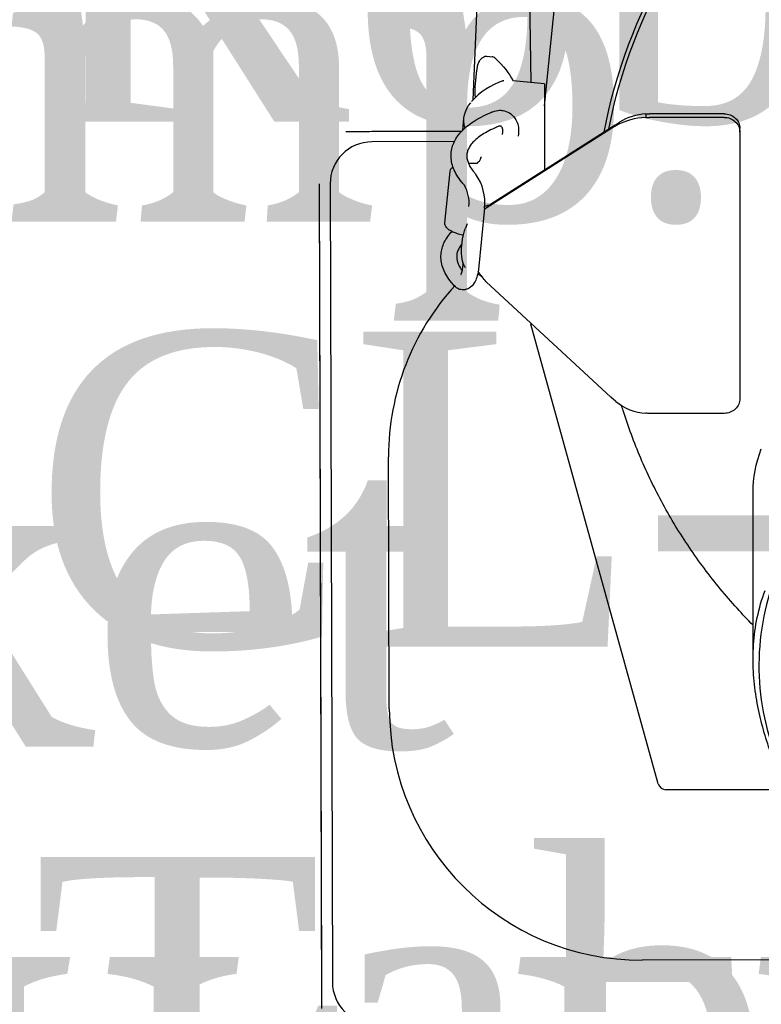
# Model space of a CAD drawing. Header units: millimetres. Extents: x 2985995 to 3127507, y -509231 to -458405.
# Tile 65 of 100: x 3055212 to 3055353, y -464230 to -464043. Entities that reach past the tile are written whole.
import ezdxf

# ---------------------------------------------------------------- set-up
doc = ezdxf.new("R2010")
doc.units = ezdxf.units.MM
doc.header["$LTSCALE"] = 1000
doc.header["$MEASUREMENT"] = 0
doc.header["$PDMODE"] = 3
doc.header["$PDSIZE"] = -1
doc.layers.get('0').update_dxf_attribs({"linetype": 'CONTINUOUS'})
doc.layers.get('Defpoints').update_dxf_attribs({"linetype": 'CONTINUOUS'})
for name, color, linetype in [('ELECTRICAL', 7, 'CONTINUOUS'), ('Equipment', 5, 'CONTINUOUS'), ('Equipment Name', 7, 'CONTINUOUS')]:
    doc.layers.add(name, color=color, linetype=linetype)
doc.styles.add('ARAIL', font='arial.ttf')
doc.styles.get("Standard").update_dxf_attribs({"font": 'arial.ttf'})
doc.styles.add('style12', font='BOOKOSI.TTF')
doc.dimstyles.new('TFS-Dim', dxfattribs={"dimtxt": 75, "dimasz": 20, "dimexe": 25, "dimexo": 25, "dimgap": 5, "dimtad": 0, "dimdec": 0, "dimzin": 0, "dimdsep": 46, "dimtxsty": 'Standard', "dimcen": 0.09, "dimclrd": 8, "dimclre": 8, "dimadec": 0, "dimazin": 0, "dimtfac": 1, "dimtdec": 0, "dimtofl": 0, "dimtmove": 0, "dimatfit": 3, "dimldrblk": 'DOT', "dimfxl": 1, "dimtolj": 1, "dimtzin": 0, "dimlwd": -1, "dimlwe": -1, "dimarcsym": 0})

# ---------------------------------------------------------------- blocks, each defined once
blk = doc.blocks.new('*D721')
at = {"layer": 'Defpoints', "color": 0, "transparency": 16777216}
for p in [(3055059.65, -463701.84, 0), (3056859.74, -463708.12, 0), (3056859.74, -464020.77)]:
    blk.add_point(p, dxfattribs=at)
at = {"layer": 'ELECTRICAL', "color": 8, "transparency": 16777216}
for p, q in [((3055059.65, -463726.84), (3055059.65, -464045.77)), ((3056859.74, -463733.12), (3056859.74, -464045.77)), ((3055079.65, -464020.77), (3055764.46, -464020.77)), ((3056839.74, -464020.77), (3056154.93, -464020.77))]:
    blk.add_line(p, q, dxfattribs=at)
for points in [[(3055079.65, -464017.43), (3055079.65, -464024.1), (3055059.65, -464020.77)], [(3056839.74, -464017.43), (3056839.74, -464024.1), (3056859.74, -464020.77)]]:
    blk.add_solid(points, dxfattribs=at)
at = {"layer": 'ELECTRICAL', "color": 0, "transparency": 16777216, "insert": (3055959.7, -464020.77), "char_height": 75, "attachment_point": 5}
blk.add_mtext("\\A1;1800 [6']", dxfattribs=at)
blk = doc.blocks.new('_Dot')
at = {"color": 0, "linetype": 'ByBlock', "lineweight": -2}
blk.add_line((-0.5, 0), (-1, 0), dxfattribs=at)
at = {"color": 0, "linetype": 'ByBlock', "const_width": 0.5}
blk.add_lwpolyline([(-0.25, 0, 1), (0.25, 0, 1)], format="xyb", close=True, dxfattribs=at)

msp = doc.modelspace()

# ---------------------------------------------------------------- linework, layer by layer
at = {"layer": 'Equipment'}
for p, q in [((3055311.87065, -464059.14785, 0.02452), (3055329.71683, -463881.6321, 0.02452)), ((3055302.98078, -463940.99176, 0.02452), (3055298.24209, -464058.02249, 0.02452)), ((3055309.32051, -464054.74184, 0.02452), (3055308.96866, -464032.832, 0.02452)), ((3055300.91305, -464049.72641, 0.02452), (3055301.9234, -464049.8161, 0.02452)), ((3055298.68764, -464055.64523, 0.02452), (3055299.01682, -464052.37088, 0.02452)), ((3055311.87065, -464054.96822, 0.02452), (3055305.90888, -464054.43898, 0.02452)), ((3055311.87065, -464054.96822, 0.02452), (3055311.87065, -464071.40707, 0.02452)), ((3055331.16359, -464060.70079, 0.02452), (3055331.16359, -464061.38483, 0.02452)), ((3055346.08471, -464060.6763, 0.02452), (3055331.88518, -464060.6763, 0.02452)), ((3055296.30947, -464063.83878, 0.02452), (3055296.54585, -464061.48747, 0.02452)), ((3055325.30262, -464062.87161, 0.02452), (3055301.58134, -464077.94551, 0.02452)), ((3055325.30262, -464062.87161, 0.02452), (3055324.52116, -464063.50127, 0.02452)), ((3055324.52116, -464063.50127, 0.02452), (3055325.46518, -464062.95634, 0.02452)), ((3055325.30262, -464062.87161, 0.02452), (3055326.13558, -464062.31187, 0.02452)), ((3055346.08471, -464061.36034, 0.02452), (3055331.88518, -464061.36034, 0.02452)), ((3055274.03017, -464064.02991, 0.02452), (3055296.17571, -464063.96655, 0.02452)), ((3055274.0302, -464064.03991, 0.02452), (3055278.58304, -464064.02689, 0.02452)), ((3055278.58304, -464064.02689, 0.02452), (3055279.03018, -464064.02561, 0.02452)), ((3055279.03018, -464064.02561, 0.02452), (3055296.16521, -464063.97658, 0.02452)), ((3055300.79988, -464078.57517, 0.02452), (3055324.52116, -464063.50127, 0.02452)), ((3055303.90699, -464064.65236, 0.02452), (3055303.95401, -464064.1846, 0.02452)), ((3055306.93896, -464064.48468, 0.02452), (3055306.89194, -464064.95245, 0.02452)), ((3055349.08471, -464064.17942, 0.02452), (3055349.08471, -464063.49538, 0.02452)), ((3055349.08471, -464064.17942, 0.02452), (3055349.08471, -464114.92282, 0.02452)), ((3055294.75412, -464065.98062, 0.02452), (3055279.03591, -464066.0256, 0.02452)), ((3055292.91879, -464081.47038, 0.02452), (3055293.90633, -464071.64735, 0.02452)), ((3055269.50805, -464231.04354, 0.02452), (3055269.05918, -464074.17461, 0.02452)), ((3055269.50375, -464226.04353, 0.02452), (3055269.06881, -464074.04415, 0.02452)), ((3055271.0688, -464074.03843, 0.02452), (3055271.50374, -464226.03781, 0.02452)), ((3055300.79988, -464078.57517, 0.02452), (3055301.58134, -464077.94551, 0.02452)), ((3055300.47391, -464078.65019, 0.02452), (3055299.29826, -464090.34428, 0.02452)), ((3055297.15585, -464081.66347, 0.02452), (3055296.85162, -464082.4681, 0.02452)), ((3055296.31331, -464090.0442, 0.02452), (3055296.40454, -464089.13673, 0.02452)), ((3055299.48864, -464091.02246, 0.02452), (3055299.16516, -464090.9755, 0.02452)), ((3055299.48864, -464091.02246, 0.02452), (3055299.2145, -464090.73918, 0.02452)), ((3055324.52116, -464114.67654, 0.02452), (3055300.79988, -464092.71498, 0.02452)), ((3055333.55024, -464188.3013, 0.02452), (3055309.28284, -464100.77632, 0.02452)), ((3055325.46518, -464115.47314, 0.02452), (3055324.52116, -464114.67654, 0.02452)), ((3055346.08471, -464117.7419, 0.02452), (3055331.88518, -464117.7419, 0.02452)), ((3055282.3349, -464174.0066, 0.02452), (3055282.19755, -464126.0068, 0.02452)), ((3055351.58457, -464164.59437, 0.02452), (3055351.58457, -464132.86587, 0.02452)), ((3055357.84579, -464189.40053, 0.02452), (3055334.99571, -464189.40053, 0.02452)), ((3055402.10701, -464221.67408, 0.02452), (3055330.48208, -464221.87903, 0.02452)), ((3055269.50503, -464226.49068, 0.02452), (3055269.50375, -464226.04353, 0.02452)), ((3055269.51805, -464231.04351, 0.02452), (3055269.50503, -464226.49068, 0.02452))]:
    msp.add_line(p, q, dxfattribs=at)
for centre, radius, start, end in [((3055308.62764, -464068.06675, 0.02452), 14.42261, 108.9313362, 137.6101086), ((3055331.74111, -464071.15466, 0.02452), 10.46981, 93.1620665, 122.3709659), ((3055331.67989, -464074.37422, 0.02452), 12.99964, 92.2762082, 118.5592808), ((3055279.05877, -464074.01557, 0.02452), 7.99, 90.1639475, 180.1639475), ((3055291.06221, -464077.63835, 0.02452), 9.4646, 353.8623578, 34.8709672), ((3055290.66395, -464077.66007, 0.02452), 6.86112, 354.2284, 29.6741123), ((3055304.47841, -464082.36824, 0.02452), 5.28385, 134.1217312, 140.0904314), ((3055297.30839, -464094.90031, 0.02452), 4.13074, 47.0650347, 63.8805181), ((3055330.20735, -464125.86942, 0.02452), 48.01, 137.3976457, 180.1639475), ((3055310.7283, -464100.37555, 0.02452), 1.5, 185.721172, 195.496706), ((3055331.77349, -464107.81223, 0.02452), 9.92393, 230.5305629, 266.4764859), ((3055400.06078, -464165.76484, 0.02452), 47.3585, 162.9384317, 207.4487327), ((3055330.3447, -464173.86922, 0.02452), 48.01, 180.1639475, 270.1639475), ((3055334.99571, -464187.90053, 0.02452), 1.5, 195.496706, 270), ((3055279.4937, -464226.01494, 0.02452), 7.99, 180.1639475, 270.1639475)]:
    msp.add_arc(centre, radius, start, end, dxfattribs=at)
at = {"layer": 'Equipment', "extrusion": (0, 0, -1)}
for centre, major_axis, ratio, start_param, end_param in [((3055431.58457, -464082.04849, 0.02452), (-110, 0), 0.939692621, 0.173716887, 1.477479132), ((3055431.58457, -464082.04849, 0.02452), (-109.25, 0), 0.939692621, 0.180372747, 1.476836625), ((3055243.91911, -464052.93263, 0.02452), (-63.03504, 6.3371), 0.340504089, 2.727948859, 2.921861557), ((3055299.51431, -464052.4209, 0.02452), (-0.49749, 0.05001), 0.340504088, -0.481436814, 0), ((3055299.18513, -464055.69524, 0.02452), (-0.49749, 0.05001), 0.340504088, -0.481436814, 0), ((3055336.24988, -464065.47903, 0.02452), (-39.70403, 3.99156), 0.340504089, -0.133602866, 0.225110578), ((3055331.88518, -464070.07322, 0.02452), (-10, 0), 0.939692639, 1.498574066, 1.570796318), ((3055346.08471, -464063.49538, 0.02452), (-3, 0), 0.939692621, 1.570796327, 3.141592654), ((3055331.88518, -464070.75726, 0.02452), (-10, 0), 0.939692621, 1.498574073, 1.570796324), ((3055346.08471, -464064.17942, 0.02452), (-3, 0), 0.939692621, 1.570796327, 3.141592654), ((3055284.18821, -464067.31153, 0.02452), (-15.6113, 1.56945), 0.340504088, 3.141592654, 3.167669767), ((3055298.88125, -464072.14749, 0.02452), (-4.97492, 0.50014), 0.340504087, 0, 0.020087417), ((3055298.03836, -464085.24416, 0.02452), (-0.71836, -4.94813), 0.367167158, 0.276304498, 2.112214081), ((3055346.08471, -464114.92282, 0.02452), (-3, 0), 0.939692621, 3.141592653, 4.71238898), ((3055331.88518, -464108.34497, 0.02452), (-10, 0), 0.939692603, 4.712388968, 4.784611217), ((3055377.65596, -464132.86587, 0.02452), (-26.07139, 0), 0.939692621, 0, 0.347984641)]:
    msp.add_ellipse(centre, major_axis=major_axis, ratio=ratio, start_param=start_param, end_param=end_param, dxfattribs=at)
at = {"layer": 'Equipment'}
for points, knots in [([(3055299.03635, -464052.31927, 0.02452), (3055299.05744, -464052.11381, 0.02452), (3055299.1066, -464051.66612, 0.02452), (3055299.31645, -464050.98558, 0.02452), (3055299.64699, -464050.35807, 0.02452), (3055300.06964, -464049.93162, 0.02452), (3055300.54533, -464049.71032, 0.02452), (3055300.81008, -464049.74144, 0.02452), (3055300.93557, -464049.75832, 0.02452)], [0, 0, 0, 0, 0.121735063, 0.311906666, 0.508901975, 0.716005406, 0.885495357, 1, 1, 1, 1]), ([(3055302.50525, -464050.10798, 0.02452), (3055302.40341, -464050.0112, 0.02452), (3055302.29915, -464049.93883, 0.02452), (3055302.10425, -464049.84888, 0.02452), (3055302.01394, -464049.82406, 0.02452), (3055301.92276, -464049.81604, 0.02452)], [0, 0, 0, 0, 0.125, 0.125, 0.2287102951, 0.2287102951, 0.2287102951, 0.2287102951]), ([(3055298.74982, -464057.59675, 0.02452), (3055298.715, -464057.36593, 0.02452), (3055298.65458, -464056.81635, 0.02452), (3055298.63545, -464056.11751, 0.02452), (3055298.68719, -464055.74324, 0.02452), (3055298.70382, -464055.62622, 0.02452)], [0.6734592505, 0.6734592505, 0.6734592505, 0.6734592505, 0.7891415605, 0.9433342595, 1, 1, 1, 1]), ([(3055303.94844, -464054.42429, 0.02452), (3055304.00075, -464054.3992, 0.02452), (3055304.09432, -464054.35903, 0.02452), (3055304.11323, -464054.32979, 0.02452), (3055304.11511, -464054.3296, 0.02452)], [0, 0, 0, 0, 0.2723771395, 0.5738088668, 0.5738088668, 0.5738088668, 0.5738088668]), ([(3055296.62505, -464074.26369, 0.02452), (3055296.41727, -464074.03222, 0.02452), (3055295.90814, -464073.45771, 0.02452), (3055295.15233, -464072.38744, 0.02452), (3055294.52669, -464071.12536, 0.02452), (3055294.15728, -464069.8477, 0.02452), (3055294.05244, -464068.59509, 0.02452), (3055294.19678, -464067.38664, 0.02452), (3055294.57337, -464066.23575, 0.02452), (3055295.17011, -464065.1423, 0.02452), (3055295.98602, -464064.10126, 0.02452), (3055297.02691, -464063.10968, 0.02452), (3055298.30261, -464062.1691, 0.02452), (3055299.78633, -464061.29851, 0.02452), (3055301.12474, -464060.66682, 0.02452), (3055301.86679, -464060.36281, 0.02452), (3055302.06032, -464060.28403, 0.02452)], [0, 0, 0, 0, 0.043134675, 0.125704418, 0.206935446, 0.285322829, 0.360423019, 0.433151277, 0.505212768, 0.577944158, 0.652913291, 0.73084181, 0.811405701, 0.893583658, 0.976353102, 1, 1, 1, 1]), ([(3055302.06045, -464060.28545, 0.02452), (3055302.50753, -464060.14741, 0.02452), (3055303.20274, -464059.95065, 0.02452), (3055304.4114, -464060.08704, 0.02452), (3055305.54291, -464060.64446, 0.02452), (3055306.42974, -464061.66398, 0.02452), (3055306.94877, -464062.98554, 0.02452), (3055306.95042, -464063.90044, 0.02452), (3055306.93892, -464064.48476, 0.02452)], [0, 0, 0, 0, 0.168918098, 0.307889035, 0.491912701, 0.681924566, 0.825370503, 1, 1, 1, 1]), ([(3055303.17728, -464063.06835, 0.02452), (3055302.86717, -464063.19615, 0.02452), (3055302.11724, -464063.50808, 0.02452), (3055300.9112, -464064.1063, 0.02452), (3055299.74224, -464064.82299, 0.02452), (3055298.78541, -464065.56289, 0.02452), (3055298.05392, -464066.3037, 0.02452), (3055297.53449, -464067.036, 0.02452), (3055297.21014, -464067.76077, 0.02452), (3055297.06544, -464068.50717, 0.02452), (3055297.11282, -464069.27529, 0.02452), (3055297.35998, -464070.08962, 0.02452), (3055297.78471, -464070.91812, 0.02452), (3055298.31901, -464071.65889, 0.02452), (3055298.694, -464072.07858, 0.02452), (3055298.82736, -464072.22658, 0.02452)], [0, 0, 0, 0, 0.043676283, 0.125128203, 0.206195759, 0.286960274, 0.367736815, 0.449249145, 0.533217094, 0.622777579, 0.720739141, 0.802781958, 0.881251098, 0.964426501, 1, 1, 1, 1]), ([(3055303.95406, -464064.18457, 0.02452), (3055303.95867, -464063.97416, 0.02452), (3055303.96615, -464063.65206, 0.02452), (3055303.8318, -464063.27824, 0.02452), (3055303.6996, -464063.11062, 0.02452), (3055303.48065, -464062.97703, 0.02452), (3055303.302, -464063.0269, 0.02452), (3055303.17706, -464063.06697, 0.02452)], [0, 0, 0, 0, 0.137693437, 0.250829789, 0.425585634, 0.665272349, 1, 1, 1, 1]), ([(3055297.37787, -464070.06344, 0.02452), (3055297.43888, -464070.06156, 0.02452), (3055297.837, -464070.05289, 0.02452), (3055298.2295, -464070.06866, 0.02452), (3055298.6216, -464070.0868, 0.02452)], [0.8165173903, 0.8165173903, 0.8165173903, 0.8165173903, 0.8446505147, 1, 1, 1, 1]), ([(3055298.6216, -464070.0868, 0.02452), (3055298.69497, -464070.09002, 0.02452), (3055298.82521, -464070.09509, 0.02452), (3055299.0035, -464070.08063, 0.02452), (3055299.11674, -464070.05699, 0.02452), (3055299.15607, -464070.04229, 0.02452), (3055299.15976, -464070.03998, 0.02452), (3055299.1597, -464070.03995, 0.02452)], [0, 0, 0, 0, 0.2091230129, 0.4365596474, 0.6225632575, 0.7696891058, 0.8209242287, 0.8209242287, 0.8209242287, 0.8209242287]), ([(3055299.12597, -464070.0659, 0.02452), (3055299.22385, -464069.96861, 0.02452), (3055299.45774, -464069.73087, 0.02452), (3055299.7022, -464069.34964, 0.02452), (3055299.74532, -464069.10214, 0.02452), (3055299.76314, -464068.98509, 0.02452)], [0, 0, 0, 0, 0.240905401, 0.697347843, 1, 1, 1, 1]), ([(3055293.92366, -464071.58968, 0.02452), (3055293.96581, -464071.42914, 0.02452), (3055294.04522, -464071.14738, 0.02452), (3055294.29033, -464070.9045, 0.02452), (3055294.44337, -464070.79028, 0.02452), (3055294.4626, -464070.77642, 0.02452)], [0, 0, 0, 0, 0.1120288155, 0.2329864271, 0.2500779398, 0.2500779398, 0.2500779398, 0.2500779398]), ([(3055296.46125, -464083.8116, 0.02452), (3055296.39363, -464083.79833, 0.02452), (3055295.98335, -464083.71431, 0.02452), (3055295.27697, -464083.53018, 0.02452), (3055294.42108, -464083.21126, 0.02452), (3055293.71395, -464082.82792, 0.02452), (3055293.2313, -464082.41523, 0.02452), (3055292.93621, -464081.9419, 0.02452), (3055292.92496, -464081.63864, 0.02452), (3055292.9219, -464081.46984, 0.02452)], [0.184006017, 0.184006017, 0.184006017, 0.184006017, 0.2112712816, 0.350562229, 0.4910413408, 0.6340180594, 0.7819018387, 0.8971534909, 1, 1, 1, 1]), ([(3055294.69699, -464093.442, 0.02452), (3055294.48922, -464093.21053, 0.02452), (3055293.98009, -464092.63602, 0.02452), (3055293.22428, -464091.56575, 0.02452), (3055292.59864, -464090.30367, 0.02452), (3055292.22923, -464089.02601, 0.02452), (3055292.12439, -464087.7734, 0.02452), (3055292.26873, -464086.56495, 0.02452), (3055292.64532, -464085.41405, 0.02452), (3055293.24206, -464084.32061, 0.02452), (3055293.83154, -464083.56848, 0.02452), (3055294.20292, -464083.17147, 0.02452), (3055294.26719, -464083.10468, 0.02452)], [0, 0, 0, 0, 0.0431346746, 0.1257044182, 0.2069354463, 0.285322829, 0.3604230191, 0.4331512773, 0.5052127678, 0.5779441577, 0.6529132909, 0.6682260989, 0.6682260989, 0.6682260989, 0.6682260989]), ([(3055296.16101, -464085.48062, 0.02452), (3055295.95369, -464085.72475, 0.02452), (3055295.6059, -464086.21552, 0.02452), (3055295.28208, -464086.93908, 0.02452), (3055295.13739, -464087.68548, 0.02452), (3055295.18477, -464088.4536, 0.02452), (3055295.43193, -464089.26793, 0.02452), (3055295.78648, -464089.95953, 0.02452), (3055296.0861, -464090.40467, 0.02452), (3055296.20094, -464090.56223, 0.02452)], [0.3681623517, 0.3681623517, 0.3681623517, 0.3681623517, 0.4492491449, 0.533217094, 0.6227775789, 0.7207391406, 0.8027819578, 0.8812510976, 0.9241607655, 0.9241607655, 0.9241607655, 0.9241607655]), ([(3055299.29691, -464090.34444, 0.02452), (3055299.20995, -464090.91156, 0.02452), (3055299.06072, -464091.79051, 0.02452), (3055298.48507, -464093.03585, 0.02452), (3055297.82505, -464093.76054, 0.02452), (3055297.02638, -464094.141, 0.02452), (3055296.29937, -464094.25288, 0.02452), (3055295.46294, -464094.08749, 0.02452), (3055294.99726, -464093.70786, 0.02452), (3055294.69785, -464093.44241, 0.02452)], [0, 0, 0, 0, 0.185136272, 0.337587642, 0.545688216, 0.631786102, 0.71938321, 0.840231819, 1, 1, 1, 1]), ([(3055295.97894, -464091.30585, 0.02452), (3055295.97881, -464091.30565, 0.02452), (3055295.97659, -464091.29944, 0.02452), (3055296.02716, -464091.21243, 0.02452), (3055296.14461, -464090.92603, 0.02452), (3055296.25446, -464090.50189, 0.02452), (3055296.29179, -464090.22067, 0.02452), (3055296.31467, -464090.04401, 0.02452)], [0.5375488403, 0.5375488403, 0.5375488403, 0.5375488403, 0.5425057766, 0.6547518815, 0.8064786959, 0.897779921, 1, 1, 1, 1]), ([(3055300.79988, -464092.71498, 0.02452), (3055300.55889, -464092.36771, 0.02452), (3055300.27727, -464092.05458, 0.02452), (3055299.7918, -464091.49709, 0.02452), (3055299.59093, -464091.25232, 0.02452), (3055299.48864, -464091.02246, 0.02452)], [0, 0, 0, 0, 0.5, 0.5, 1, 1, 1, 1]), ([(3055351.57638, -464158.06092, 0.02452), (3055350.54427, -464157.0136, 0.02452), (3055348.40676, -464154.752, 0.02452), (3055345.30502, -464151.16347, 0.02452), (3055342.27687, -464147.3066, 0.02452), (3055339.44246, -464143.32124, 0.02452), (3055336.80787, -464139.21607, 0.02452), (3055334.37878, -464135.00003, 0.02452), (3055332.16041, -464130.68232, 0.02452), (3055330.15744, -464126.27224, 0.02452), (3055328.37435, -464121.77972, 0.02452), (3055327.21077, -464118.37403, 0.02452), (3055326.62574, -464116.47552, 0.02452), (3055326.51572, -464116.11101, 0.02452)], [0.5594419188, 0.5594419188, 0.5594419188, 0.5594419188, 0.5877431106, 0.6193901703, 0.6510288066, 0.6826588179, 0.7142800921, 0.7458926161, 0.7774964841, 0.8090919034, 0.840679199, 0.8722588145, 0.8797480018, 0.8797480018, 0.8797480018, 0.8797480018]), ([(3055357.25108, -464188.17988, 0.02452), (3055356.76686, -464187.03787, 0.02452), (3055356.27394, -464185.8418, 0.02452), (3055355.30396, -464183.33531, 0.02452), (3055354.8269, -464182.02477, 0.02452), (3055353.92695, -464179.28738, 0.02452), (3055353.50412, -464177.86044, 0.02452), (3055352.75553, -464174.89586, 0.02452), (3055352.42985, -464173.35816, 0.02452), (3055351.92065, -464170.18676, 0.02452), (3055351.73725, -464168.55303, 0.02452), (3055351.5574, -464165.21562, 0.02452), (3055351.56108, -464163.51194, 0.02452), (3055351.79607, -464160.07238, 0.02452), (3055352.02753, -464158.33654, 0.02452), (3055352.75065, -464154.88246, 0.02452), (3055353.24236, -464153.16445, 0.02452), (3055353.87436, -464151.4848, 0.02452)], [0, 0, 0, 0, 0.125, 0.125, 0.25, 0.25, 0.375, 0.375, 0.5, 0.5, 0.625, 0.625, 0.75, 0.75, 0.875, 0.875, 1, 1, 1, 1])]:
    msp.add_open_spline(points, degree=3, knots=knots, dxfattribs=at)
msp.add_rational_spline([(3055298.63556, -464070.11794, 0.02452), (3055298.62968, -464070.08655, 0.02452), (3055298.62119, -464070.08679, 0.02452)], [1, 0.930296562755, 0.893769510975], degree=2, dxfattribs=at)
msp.add_open_spline([(3055300.48404, -464078.31331, 0.02452), (3055300.86037, -464078.16687, 0.02452), (3055301.23476, -464078.0449, 0.02452), (3055301.58134, -464077.94551, 0.02452)], degree=3, dxfattribs=at)

# ---------------------------------------------------------------- texts
at = {"layer": 'ELECTRICAL', "color": 7, "insert": (3054789.97591, -464021.20034, 0), "char_height": 60, "width": 730.3069108, "attachment_point": 1, "style": 'ARAIL'}
msp.add_mtext('{\\fCambria|b0|i0|c0|p18;2Nos.5/15Amp.\\PSwitch Socket @1100mm Ht.FFL.}', dxfattribs=at)
at = {"layer": 'Equipment Name', "color": 0, "insert": (3055214.32311, -464002.16832, 0.12379), "char_height": 60, "width": 685.0221631, "attachment_point": 1, "style": 'style12'}
msp.add_mtext('Robot Coupe CL-50\\PTable Top', dxfattribs=at)

# ---------------------------------------------------------------- dimensions: what is measured, and where the dimension line sits
at = {"layer": 'ELECTRICAL'}
dim = msp.add_linear_dim(base=(3056859.74129, -464020.76735), p1=(3055059.64897, -463701.84179, 0), p2=(3056859.74129, -463708.12209, 0), dimstyle='TFS-Dim', dxfattribs=at)
dim.commit()
dim.dimension.update_dxf_attribs({"geometry": '*D721', "text_midpoint": (3055959.69513, -464020.76735)})

doc.saveas('drawing.dxf')
